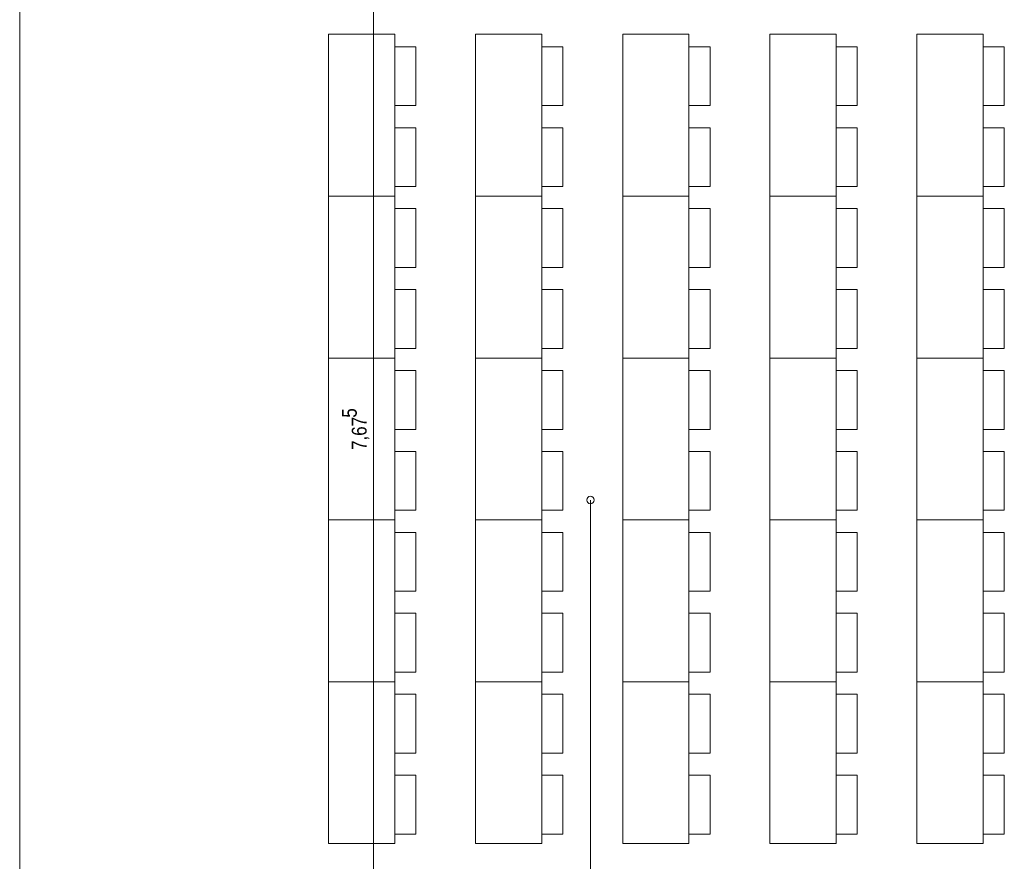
# Model space of a CAD drawing. Extents: x -620 to 300, y 62 to 1112.
# Tile 22 of 53: x -291 to -157, y 407 to 521. Entities that reach past the tile are written whole.
import ezdxf
from ezdxf.lldxf.tags import DXFTag

# ---------------------------------------------------------------- set-up
doc = ezdxf.new("R2010")
doc.units = 0
doc.layers.get('0').update_dxf_attribs({"lineweight": 13})
for name, color, linetype, lineweight, true_color in [('30 -38 konstruktive Einbauten-Mobile Trennwand', 7, 'Continuous', 9, 0x944cff), ('60- 61 allgemeine Ausstattung- 1 Möbel', 7, 'Continuous', 9, 0x00cccc), ('70 -75 Raumstempel-2 Verweislinie', 3, 'Continuous', 9, 0x00ff00), ('70 -76 Bemaßung- 2 Allgemein', 7, 'Continuous', 5, 0x6666cc)]:
    doc.layers.add(name, color=color, linetype=linetype, lineweight=lineweight, true_color=true_color)
doc.layers.add('70 -71 Achsen- 1 Gebäudeachsen', color=7, linetype='STRICHPUNKT2-A06GA1UQ8I', lineweight=18)
doc.styles.get("Standard").update_dxf_attribs({"font": 'ARIALN.TTF'})
tags = doc.linetypes.add('grob-A06GA1UR8I', pattern=[14, 3, -8, 3]).pattern_tags.tags
tags[8:9] = [DXFTag(74, 4), DXFTag(75, 0), DXFTag(340, '0'), DXFTag(46, 0.0), DXFTag(50, 0.0), DXFTag(44, 0.0), DXFTag(45, 0.0)]
tags[6:7] = [DXFTag(74, 4), DXFTag(75, 0), DXFTag(340, '0'), DXFTag(46, 0.0), DXFTag(50, 0.0), DXFTag(44, 0.0), DXFTag(45, 0.0)]
tags[4:5] = [DXFTag(74, 4), DXFTag(75, 0), DXFTag(340, '0'), DXFTag(46, 0.0), DXFTag(50, 0.0), DXFTag(44, 0.0), DXFTag(45, 0.0)]
tags = doc.linetypes.add('STRICHPUNKT2-A06GA1UQ8I', pattern=[12.7, 6.35, -3.175, 0, -3.175]).pattern_tags.tags
tags[10:11] = [DXFTag(74, 4), DXFTag(75, 0), DXFTag(340, '0'), DXFTag(46, 0.0), DXFTag(50, 0.0), DXFTag(44, 0.0), DXFTag(45, 0.0)]
tags[8:9] = [DXFTag(74, 4), DXFTag(75, 0), DXFTag(340, '0'), DXFTag(46, 0.0), DXFTag(50, 0.0), DXFTag(44, 0.0), DXFTag(45, 0.0)]
tags[6:7] = [DXFTag(74, 4), DXFTag(75, 0), DXFTag(340, '0'), DXFTag(46, 0.0), DXFTag(50, 0.0), DXFTag(44, 0.0), DXFTag(45, 0.0)]
tags[4:5] = [DXFTag(74, 4), DXFTag(75, 0), DXFTag(340, '0'), DXFTag(46, 0.0), DXFTag(50, 0.0), DXFTag(44, 0.0), DXFTag(45, 0.0)]

# ---------------------------------------------------------------- blocks, each defined once
blk = doc.blocks.new('Referenz-A06GA1UT8I')
at = {"layer": '30 -38 konstruktive Einbauten-Mobile Trennwand', "color": 0, "linetype": 'grob-A06GA1UR8I', "lineweight": -2, "ltscale": 0.13}
blk.add_line((-290.58, 541.95), (-290.58, 390.05), dxfattribs=at)
at = {"layer": '60- 61 allgemeine Ausstattung- 1 Möbel', "color": 0, "linetype": 'Continuous', "lineweight": -2, "ltscale": 0.13}
for p, q in [((-248.6, 496.96), (-248.6, 518.96)), ((-248.6, 518.96), (-239.6, 518.96)), ((-239.6, 518.96), (-239.6, 496.96)), ((-228.6, 496.96), (-228.6, 518.96)), ((-228.6, 518.96), (-219.6, 518.96)), ((-219.6, 518.96), (-219.6, 496.96)), ((-208.6, 496.96), (-208.6, 518.96)), ((-208.6, 518.96), (-199.6, 518.96)), ((-199.6, 518.96), (-199.6, 496.96)), ((-188.6, 496.96), (-188.6, 518.96)), ((-188.6, 518.96), (-179.6, 518.96)), ((-179.6, 518.96), (-179.6, 496.96)), ((-168.6, 496.96), (-168.6, 518.96)), ((-168.6, 518.96), (-159.6, 518.96)), ((-159.6, 518.96), (-159.6, 496.96)), ((-239.6, 509.26), (-239.6, 517.26)), ((-239.6, 517.26), (-236.72, 517.26)), ((-236.72, 517.26), (-236.72, 509.26)), ((-219.6, 509.26), (-219.6, 517.26)), ((-219.6, 517.26), (-216.72, 517.26)), ((-216.72, 517.26), (-216.72, 509.26)), ((-199.6, 509.26), (-199.6, 517.26)), ((-199.6, 517.26), (-196.72, 517.26)), ((-196.72, 517.26), (-196.72, 509.26)), ((-179.6, 509.26), (-179.6, 517.26)), ((-179.6, 517.26), (-176.72, 517.26)), ((-176.72, 517.26), (-176.72, 509.26)), ((-159.6, 509.26), (-159.6, 517.26)), ((-159.6, 517.26), (-156.72, 517.26)), ((-156.72, 517.26), (-156.72, 509.26)), ((-236.72, 509.26), (-239.6, 509.26)), ((-216.72, 509.26), (-219.6, 509.26)), ((-196.72, 509.26), (-199.6, 509.26)), ((-176.72, 509.26), (-179.6, 509.26)), ((-156.72, 509.26), (-159.6, 509.26)), ((-239.6, 498.26), (-239.6, 506.26)), ((-239.6, 506.26), (-236.72, 506.26)), ((-236.72, 506.26), (-236.72, 498.26)), ((-219.6, 498.26), (-219.6, 506.26)), ((-219.6, 506.26), (-216.72, 506.26)), ((-216.72, 506.26), (-216.72, 498.26)), ((-199.6, 498.26), (-199.6, 506.26)), ((-199.6, 506.26), (-196.72, 506.26)), ((-196.72, 506.26), (-196.72, 498.26)), ((-179.6, 498.26), (-179.6, 506.26)), ((-179.6, 506.26), (-176.72, 506.26)), ((-176.72, 506.26), (-176.72, 498.26)), ((-159.6, 498.26), (-159.6, 506.26)), ((-159.6, 506.26), (-156.72, 506.26)), ((-156.72, 506.26), (-156.72, 498.26)), ((-236.72, 498.26), (-239.6, 498.26)), ((-216.72, 498.26), (-219.6, 498.26)), ((-196.72, 498.26), (-199.6, 498.26)), ((-176.72, 498.26), (-179.6, 498.26)), ((-156.72, 498.26), (-159.6, 498.26)), ((-239.6, 496.96), (-248.6, 496.96)), ((-248.6, 474.96), (-248.6, 496.96)), ((-248.6, 496.96), (-239.6, 496.96)), ((-239.6, 496.96), (-239.6, 474.96)), ((-219.6, 496.96), (-228.6, 496.96)), ((-228.6, 474.96), (-228.6, 496.96)), ((-228.6, 496.96), (-219.6, 496.96)), ((-219.6, 496.96), (-219.6, 474.96)), ((-199.6, 496.96), (-208.6, 496.96)), ((-208.6, 474.96), (-208.6, 496.96)), ((-208.6, 496.96), (-199.6, 496.96)), ((-199.6, 496.96), (-199.6, 474.96)), ((-188.6, 474.96), (-188.6, 496.96)), ((-188.6, 496.96), (-179.6, 496.96)), ((-179.6, 496.96), (-188.6, 496.96)), ((-179.6, 496.96), (-179.6, 474.96)), ((-159.6, 496.96), (-168.6, 496.96)), ((-168.6, 474.96), (-168.6, 496.96)), ((-168.6, 496.96), (-159.6, 496.96)), ((-159.6, 496.96), (-159.6, 474.96)), ((-239.6, 487.26), (-239.6, 495.26)), ((-239.6, 495.26), (-236.72, 495.26)), ((-236.72, 495.26), (-236.72, 487.26)), ((-219.6, 487.26), (-219.6, 495.26)), ((-219.6, 495.26), (-216.72, 495.26)), ((-216.72, 495.26), (-216.72, 487.26)), ((-199.6, 487.26), (-199.6, 495.26)), ((-199.6, 495.26), (-196.72, 495.26)), ((-196.72, 495.26), (-196.72, 487.26)), ((-179.6, 487.26), (-179.6, 495.26)), ((-179.6, 495.26), (-176.72, 495.26)), ((-176.72, 495.26), (-176.72, 487.26)), ((-159.6, 487.26), (-159.6, 495.26)), ((-159.6, 495.26), (-156.72, 495.26)), ((-156.72, 495.26), (-156.72, 487.26)), ((-236.72, 487.26), (-239.6, 487.26)), ((-216.72, 487.26), (-219.6, 487.26)), ((-196.72, 487.26), (-199.6, 487.26)), ((-176.72, 487.26), (-179.6, 487.26)), ((-156.72, 487.26), (-159.6, 487.26)), ((-239.6, 476.26), (-239.6, 484.26)), ((-239.6, 484.26), (-236.72, 484.26)), ((-236.72, 484.26), (-236.72, 476.26)), ((-219.6, 476.26), (-219.6, 484.26)), ((-219.6, 484.26), (-216.72, 484.26)), ((-216.72, 484.26), (-216.72, 476.26)), ((-199.6, 476.26), (-199.6, 484.26)), ((-199.6, 484.26), (-196.72, 484.26)), ((-196.72, 484.26), (-196.72, 476.26)), ((-179.6, 476.26), (-179.6, 484.26)), ((-179.6, 484.26), (-176.72, 484.26)), ((-176.72, 484.26), (-176.72, 476.26)), ((-159.6, 476.26), (-159.6, 484.26)), ((-159.6, 484.26), (-156.72, 484.26)), ((-156.72, 484.26), (-156.72, 476.26)), ((-236.72, 476.26), (-239.6, 476.26)), ((-216.72, 476.26), (-219.6, 476.26)), ((-196.72, 476.26), (-199.6, 476.26)), ((-176.72, 476.26), (-179.6, 476.26)), ((-156.72, 476.26), (-159.6, 476.26)), ((-239.6, 474.96), (-248.6, 474.96)), ((-248.6, 452.96), (-248.6, 474.96)), ((-248.6, 474.96), (-239.6, 474.96)), ((-239.6, 474.96), (-239.6, 452.96)), ((-228.6, 452.96), (-228.6, 474.96)), ((-228.6, 474.96), (-219.6, 474.96)), ((-219.6, 474.96), (-228.6, 474.96)), ((-219.6, 474.96), (-219.6, 452.96)), ((-208.6, 452.96), (-208.6, 474.96)), ((-208.6, 474.96), (-199.6, 474.96)), ((-199.6, 474.96), (-208.6, 474.96)), ((-199.6, 474.96), (-199.6, 452.96)), ((-188.6, 452.96), (-188.6, 474.96)), ((-188.6, 474.96), (-179.6, 474.96)), ((-179.6, 474.96), (-188.6, 474.96)), ((-179.6, 474.96), (-179.6, 452.96)), ((-168.6, 452.96), (-168.6, 474.96)), ((-168.6, 474.96), (-159.6, 474.96)), ((-159.6, 474.96), (-168.6, 474.96)), ((-159.6, 474.96), (-159.6, 452.96)), ((-239.6, 465.26), (-239.6, 473.26)), ((-239.6, 473.26), (-236.72, 473.26)), ((-236.72, 473.26), (-236.72, 465.26)), ((-219.6, 465.26), (-219.6, 473.26)), ((-219.6, 473.26), (-216.72, 473.26)), ((-216.72, 473.26), (-216.72, 465.26)), ((-199.6, 465.26), (-199.6, 473.26)), ((-199.6, 473.26), (-196.72, 473.26)), ((-196.72, 473.26), (-196.72, 465.26)), ((-179.6, 465.26), (-179.6, 473.26)), ((-179.6, 473.26), (-176.72, 473.26)), ((-176.72, 473.26), (-176.72, 465.26)), ((-159.6, 465.26), (-159.6, 473.26)), ((-159.6, 473.26), (-156.72, 473.26)), ((-156.72, 473.26), (-156.72, 465.26)), ((-236.72, 465.26), (-239.6, 465.26)), ((-216.72, 465.26), (-219.6, 465.26)), ((-196.72, 465.26), (-199.6, 465.26)), ((-176.72, 465.26), (-179.6, 465.26)), ((-156.72, 465.26), (-159.6, 465.26)), ((-239.6, 454.26), (-239.6, 462.26)), ((-239.6, 462.26), (-236.72, 462.26)), ((-236.72, 462.26), (-236.72, 454.26)), ((-219.6, 454.26), (-219.6, 462.26)), ((-219.6, 462.26), (-216.72, 462.26)), ((-216.72, 462.26), (-216.72, 454.26)), ((-199.6, 454.26), (-199.6, 462.26)), ((-199.6, 462.26), (-196.72, 462.26)), ((-196.72, 462.26), (-196.72, 454.26)), ((-179.6, 454.26), (-179.6, 462.26)), ((-179.6, 462.26), (-176.72, 462.26)), ((-176.72, 462.26), (-176.72, 454.26)), ((-159.6, 454.26), (-159.6, 462.26)), ((-159.6, 462.26), (-156.72, 462.26)), ((-156.72, 462.26), (-156.72, 454.26)), ((-236.72, 454.26), (-239.6, 454.26)), ((-216.72, 454.26), (-219.6, 454.26)), ((-196.72, 454.26), (-199.6, 454.26)), ((-176.72, 454.26), (-179.6, 454.26)), ((-156.72, 454.26), (-159.6, 454.26)), ((-248.6, 430.96), (-248.6, 452.96)), ((-248.6, 452.96), (-239.6, 452.96)), ((-239.6, 452.96), (-248.6, 452.96)), ((-239.6, 452.96), (-239.6, 430.96)), ((-219.6, 452.96), (-228.6, 452.96)), ((-228.6, 430.96), (-228.6, 452.96)), ((-228.6, 452.96), (-219.6, 452.96)), ((-219.6, 452.96), (-219.6, 430.96)), ((-208.6, 430.96), (-208.6, 452.96)), ((-208.6, 452.96), (-199.6, 452.96)), ((-199.6, 452.96), (-208.6, 452.96)), ((-199.6, 452.96), (-199.6, 430.96)), ((-179.6, 452.96), (-188.6, 452.96)), ((-188.6, 430.96), (-188.6, 452.96)), ((-188.6, 452.96), (-179.6, 452.96)), ((-179.6, 452.96), (-179.6, 430.96)), ((-159.6, 452.96), (-168.6, 452.96)), ((-168.6, 430.96), (-168.6, 452.96)), ((-168.6, 452.96), (-159.6, 452.96)), ((-159.6, 452.96), (-159.6, 430.96)), ((-239.6, 443.26), (-239.6, 451.26)), ((-239.6, 451.26), (-236.72, 451.26)), ((-236.72, 451.26), (-236.72, 443.26)), ((-219.6, 443.26), (-219.6, 451.26)), ((-219.6, 451.26), (-216.72, 451.26)), ((-216.72, 451.26), (-216.72, 443.26)), ((-199.6, 443.26), (-199.6, 451.26)), ((-199.6, 451.26), (-196.72, 451.26)), ((-196.72, 451.26), (-196.72, 443.26)), ((-179.6, 443.26), (-179.6, 451.26)), ((-179.6, 451.26), (-176.72, 451.26)), ((-176.72, 451.26), (-176.72, 443.26)), ((-159.6, 443.26), (-159.6, 451.26)), ((-159.6, 451.26), (-156.72, 451.26)), ((-156.72, 451.26), (-156.72, 443.26)), ((-236.72, 443.26), (-239.6, 443.26)), ((-216.72, 443.26), (-219.6, 443.26)), ((-196.72, 443.26), (-199.6, 443.26)), ((-176.72, 443.26), (-179.6, 443.26)), ((-156.72, 443.26), (-159.6, 443.26)), ((-239.6, 432.26), (-239.6, 440.26)), ((-239.6, 440.26), (-236.72, 440.26)), ((-236.72, 440.26), (-236.72, 432.26)), ((-219.6, 432.26), (-219.6, 440.26)), ((-219.6, 440.26), (-216.72, 440.26)), ((-216.72, 440.26), (-216.72, 432.26)), ((-199.6, 432.26), (-199.6, 440.26)), ((-199.6, 440.26), (-196.72, 440.26)), ((-196.72, 440.26), (-196.72, 432.26)), ((-179.6, 432.26), (-179.6, 440.26)), ((-179.6, 440.26), (-176.72, 440.26)), ((-176.72, 440.26), (-176.72, 432.26)), ((-159.6, 432.26), (-159.6, 440.26)), ((-159.6, 440.26), (-156.72, 440.26)), ((-156.72, 440.26), (-156.72, 432.26)), ((-236.72, 432.26), (-239.6, 432.26)), ((-216.72, 432.26), (-219.6, 432.26)), ((-196.72, 432.26), (-199.6, 432.26)), ((-176.72, 432.26), (-179.6, 432.26)), ((-156.72, 432.26), (-159.6, 432.26)), ((-239.6, 430.96), (-248.6, 430.96)), ((-248.6, 408.96), (-248.6, 430.96)), ((-248.6, 430.96), (-239.6, 430.96)), ((-239.6, 430.96), (-239.6, 408.96)), ((-228.6, 408.96), (-228.6, 430.96)), ((-228.6, 430.96), (-219.6, 430.96)), ((-219.6, 430.96), (-228.6, 430.96)), ((-219.6, 430.96), (-219.6, 408.96)), ((-199.6, 430.96), (-208.6, 430.96)), ((-208.6, 408.96), (-208.6, 430.96)), ((-208.6, 430.96), (-199.6, 430.96)), ((-199.6, 430.96), (-199.6, 408.96)), ((-179.6, 430.96), (-188.6, 430.96)), ((-188.6, 408.96), (-188.6, 430.96)), ((-188.6, 430.96), (-179.6, 430.96)), ((-179.6, 430.96), (-179.6, 408.96)), ((-168.6, 408.96), (-168.6, 430.96)), ((-168.6, 430.96), (-159.6, 430.96)), ((-159.6, 430.96), (-168.6, 430.96)), ((-159.6, 430.96), (-159.6, 408.96)), ((-239.6, 421.26), (-239.6, 429.26)), ((-239.6, 429.26), (-236.72, 429.26)), ((-236.72, 429.26), (-236.72, 421.26)), ((-219.6, 421.26), (-219.6, 429.26)), ((-219.6, 429.26), (-216.72, 429.26)), ((-216.72, 429.26), (-216.72, 421.26)), ((-199.6, 421.26), (-199.6, 429.26)), ((-199.6, 429.26), (-196.72, 429.26)), ((-196.72, 429.26), (-196.72, 421.26)), ((-179.6, 421.26), (-179.6, 429.26)), ((-179.6, 429.26), (-176.72, 429.26)), ((-176.72, 429.26), (-176.72, 421.26)), ((-159.6, 421.26), (-159.6, 429.26)), ((-159.6, 429.26), (-156.72, 429.26)), ((-156.72, 429.26), (-156.72, 421.26)), ((-236.72, 421.26), (-239.6, 421.26)), ((-216.72, 421.26), (-219.6, 421.26)), ((-196.72, 421.26), (-199.6, 421.26)), ((-176.72, 421.26), (-179.6, 421.26)), ((-156.72, 421.26), (-159.6, 421.26)), ((-239.6, 410.26), (-239.6, 418.26)), ((-239.6, 418.26), (-236.72, 418.26)), ((-236.72, 418.26), (-236.72, 410.26)), ((-219.6, 410.26), (-219.6, 418.26)), ((-219.6, 418.26), (-216.72, 418.26)), ((-216.72, 418.26), (-216.72, 410.26)), ((-199.6, 410.26), (-199.6, 418.26)), ((-199.6, 418.26), (-196.72, 418.26)), ((-196.72, 418.26), (-196.72, 410.26)), ((-179.6, 410.26), (-179.6, 418.26)), ((-179.6, 418.26), (-176.72, 418.26)), ((-176.72, 418.26), (-176.72, 410.26)), ((-159.6, 410.26), (-159.6, 418.26)), ((-159.6, 418.26), (-156.72, 418.26)), ((-156.72, 418.26), (-156.72, 410.26)), ((-236.72, 410.26), (-239.6, 410.26)), ((-216.72, 410.26), (-219.6, 410.26)), ((-196.72, 410.26), (-199.6, 410.26)), ((-176.72, 410.26), (-179.6, 410.26)), ((-156.72, 410.26), (-159.6, 410.26)), ((-239.6, 408.96), (-248.6, 408.96)), ((-219.6, 408.96), (-228.6, 408.96)), ((-199.6, 408.96), (-208.6, 408.96)), ((-179.6, 408.96), (-188.6, 408.96)), ((-159.6, 408.96), (-168.6, 408.96))]:
    blk.add_line(p, q, dxfattribs=at)
at = {"layer": '70 -71 Achsen- 1 Gebäudeachsen', "color": 0, "linetype": 'STRICHPUNKT2-A06GA1UQ8I', "lineweight": -2, "ltscale": 0.13}
blk.add_line((-290.58, 1084.39), (-290.58, 84.95), dxfattribs=at)
at = {"layer": '70 -75 Raumstempel-2 Verweislinie', "color": 0, "linetype": 'Continuous', "lineweight": -2, "ltscale": 0.13}
blk.add_line((-212.99, 455.66), (-212.99, 319.8), dxfattribs=at)
at = {"layer": '70 -75 Raumstempel-2 Verweislinie', "color": 0, "linetype": 'ByBlock', "lineweight": -2, "ltscale": 0.13}
blk.add_circle((-212.99, 455.66), 0.5, dxfattribs=at)
at = {"layer": '70 -76 Bemaßung- 2 Allgemein', "color": 0, "linetype": 'Continuous', "lineweight": -2, "ltscale": 0.13}
blk.add_line((-242.48, 389.51), (-242.48, 540.89), dxfattribs=at)
at = {"layer": '70 -76 Bemaßung- 2 Allgemein', "color": 0, "linetype": 'Continuous', "lineweight": -2, "ltscale": 0.13, "char_height": 2.0138, "attachment_point": 1, "rotation": 90}
for s, insert in [('{\\fArial Narrow;5}', (-246.77, 466.85)), ('{\\fArial Narrow;7,67}', (-245.43, 462.46))]:
    blk.add_mtext(s, dxfattribs=dict(at, insert=insert))

msp = doc.modelspace()

# ---------------------------------------------------------------- block references
at = {"color": 8, "lineweight": 13, "ltscale": 0.13, "true_color": 0x808080}
msp.add_blockref('Referenz-A06GA1UT8I', (0, 0), dxfattribs=at)

doc.saveas('drawing.dxf')
